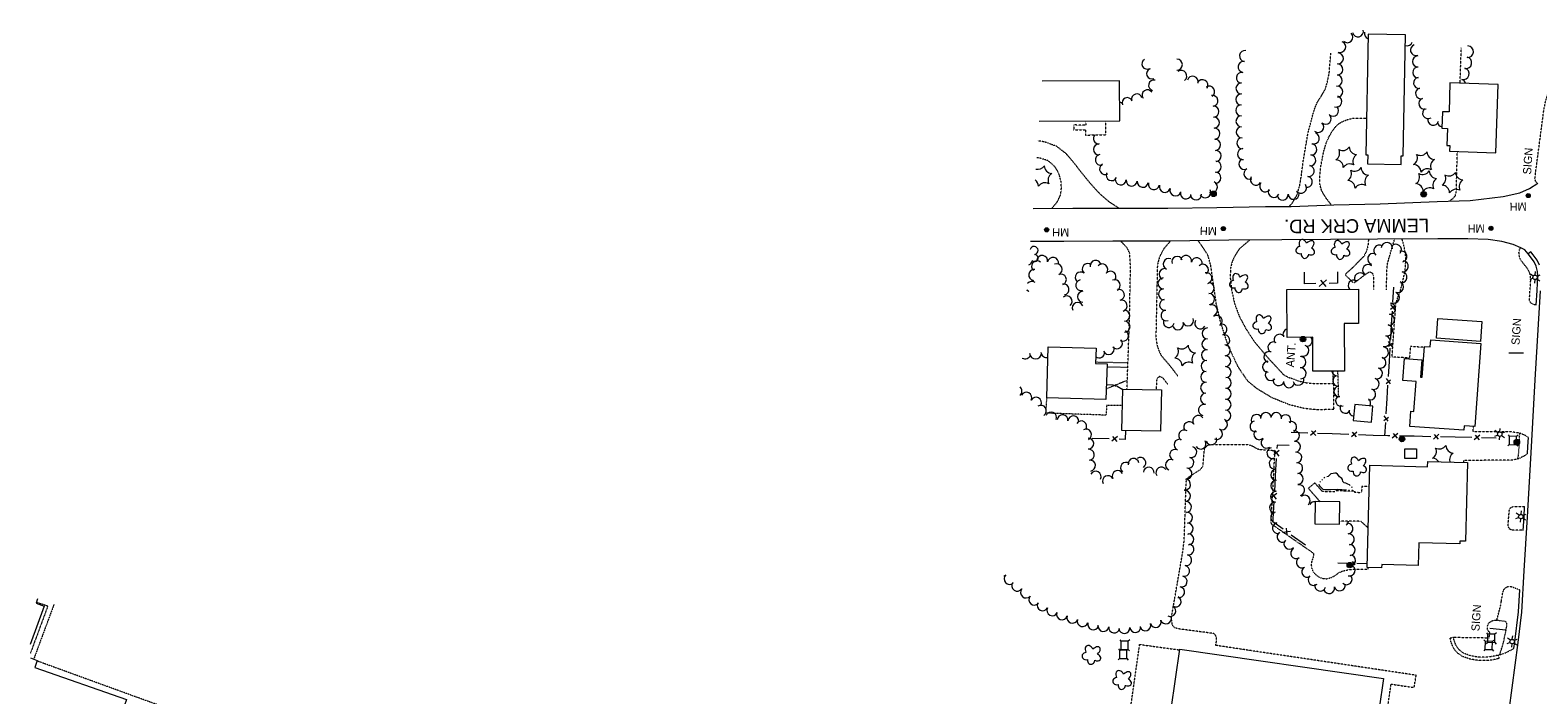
# Model space of a CAD drawing. Extents: x 386733 to 390135, y 98190 to 100008.
# Tile 4 of 12: x 386733 to 387838, y 99506 to 99993. Entities that reach past the tile are written whole.
import ezdxf
from ezdxf.enums import TextEntityAlignment as Align

# ---------------------------------------------------------------- set-up
doc = ezdxf.new("R2010")
doc.units = 0
doc.header["$LTSCALE"] = 0.005
doc.header["$MEASUREMENT"] = 0
for name, pattern in [('DGN Style 3', [37.5, 25, -12.5]), ('DGN Style 4', [56.5, 25, -12.5, 6.5, -12.5]), ('DGN Style 5', [20, 10, -10]), ('DGN Style 6', [74.75, 25, -12.5, 6.25, -12.5, 6, -12.5])]:
    doc.linetypes.add(name, pattern=pattern)
for name, color, linetype, lineweight in [('E_DRN_Grate', 5, 'Continuous', 15), ('E_DWY', 2, 'DGN Style 3', 15), ('E_LAND_Vegetation', 3, 'Continuous', 15), ('E_MISCPROP', 30, 'Continuous', 15), ('E_MISCPROP_HvyDash', 241, 'DGN Style 3', 25), ('E_MISCPROP_HvyLine', 241, 'Continuous', 25), ('E_MISCPROP_Railing', 30, 'Continuous', 15), ('E_PATH_Sidewalk', 2, 'DGN Style 5', 15), ('E_RDWY', 21, 'Continuous', 25), ('E_RDWY_Name', 21, 'Continuous', 15), ('E_UTL_AboveGroundPipe', 30, 'DGN Style 4', 15), ('E_WTR', 4, 'DGN Style 6', 15)]:
    doc.layers.add(name, color=color, linetype=linetype, lineweight=lineweight)
doc.styles.add('Style-IGR_FONT_0', font='IGR_FONT_0.shx')

# ---------------------------------------------------------------- blocks, each defined once
blk = doc.blocks.new('MHO_4')
at = {"layer": 'E_DRN_Grate', "color": 20, "linetype": 'Continuous', "lineweight": 0}
for radius in [1.5, 1.22, 0.968, 0.605]:
    blk.add_circle((0, -0.1), radius, dxfattribs=at)
blk = doc.blocks.new('MHT_2')
at = {"layer": 'E_DRN_Grate', "color": 20, "linetype": 'Continuous', "lineweight": 0, "style": 'Style-IGR_FONT_0'}
blk.add_text('MH', height=6, rotation=0.0001, dxfattribs=at).set_placement((-0.3, -3.1), align=Align.CENTER)
blk = doc.blocks.new('MHO_5')
at = {"layer": 'E_DRN_Grate', "color": 20, "linetype": 'Continuous', "lineweight": 0}
for radius in [1.5, 1.22, 0.968, 0.605]:
    blk.add_circle((0, -0.1), radius, dxfattribs=at)
blk = doc.blocks.new('MHT_3')
at = {"layer": 'E_DRN_Grate', "color": 20, "linetype": 'Continuous', "lineweight": 0, "style": 'Style-IGR_FONT_0'}
blk.add_text('MH', height=6, rotation=359.9999, dxfattribs=at).set_placement((-0.3, -3.1), align=Align.CENTER)
blk = doc.blocks.new('MHO_6')
at = {"layer": 'E_DRN_Grate', "color": 20, "linetype": 'Continuous', "lineweight": 0}
for radius in [1.5, 1.22, 0.968, 0.605]:
    blk.add_circle((0, -0.1), radius, dxfattribs=at)
blk = doc.blocks.new('MHT_4')
at = {"layer": 'E_DRN_Grate', "color": 20, "linetype": 'Continuous', "lineweight": 0, "style": 'Style-IGR_FONT_0'}
blk.add_text('MH', height=6, rotation=0, dxfattribs=at).set_placement((-0.3, -3.1), align=Align.CENTER)
blk = doc.blocks.new('MHO_7')
at = {"layer": 'E_DRN_Grate', "color": 20, "linetype": 'Continuous', "lineweight": 0}
for radius in [1.5, 1.22, 0.968, 0.605]:
    blk.add_circle((0, -0.1), radius, dxfattribs=at)
blk = doc.blocks.new('MHT_5')
at = {"layer": 'E_DRN_Grate', "color": 20, "linetype": 'Continuous', "lineweight": 0, "style": 'Style-IGR_FONT_0'}
blk.add_text('MH', height=6, rotation=0.0001, dxfattribs=at).set_placement((-0.3, -3.1), align=Align.CENTER)
blk = doc.blocks.new('PED')
at = {"layer": 'E_UTL_AboveGroundPipe', "color": 101, "linetype": 'Continuous', "lineweight": 13}
for p, q in [((-2.3, 2.7), (-3.3, 3.8)), ((3.1, 2.7), (4, 3.8)), ((-3.3, -4.3), (-2.3, -3.3)), ((4, -4.3), (3.1, -3.3))]:
    blk.add_line(p, q, dxfattribs=at)
at = {"layer": 'E_UTL_AboveGroundPipe', "color": 101, "linetype": 'Continuous', "lineweight": 13, "flags": 128}
blk.add_lwpolyline([(-2.3, -3.3), (3.1, -3.3), (3.1, 2.7), (-2.3, 2.7)], close=True, dxfattribs=at)
blk = doc.blocks.new('POLE_1')
at = {"layer": 'E_MISCPROP', "color": 20, "linetype": 'Continuous', "lineweight": 0}
for radius in [2.02, 1.51, 1.01, 0.504]:
    blk.add_circle((0, -0.1), radius, dxfattribs=at)
blk = doc.blocks.new('LTP_1')
at = {"layer": 'E_MISCPROP', "color": 20, "linetype": 'Continuous', "lineweight": 0}
for p, q in [((-1.6, 0.1), (-4.2, 0.2)), ((-0.8, 1.5), (-2, 3.8)), ((0.9, 1.4), (2.2, 3.6)), ((1.7, 0), (4.2, -0.1)), ((-0.9, -1.4), (-2.2, -3.6)), ((0.8, -1.4), (2, -3.6))]:
    blk.add_line(p, q, dxfattribs=at)
blk.add_arc((0, 0), 1.64, 0, 360, dxfattribs=at)
blk = doc.blocks.new('POLE_3')
at = {"layer": 'E_MISCPROP', "color": 20, "linetype": 'Continuous', "lineweight": 0}
for radius in [2.02, 1.52, 1.01, 0.502]:
    blk.add_circle((0, 0), radius, dxfattribs=at)
blk = doc.blocks.new('ANT_2')
at = {"layer": 'E_MISCPROP', "color": 20, "linetype": 'Continuous', "lineweight": 0, "style": 'Style-IGR_FONT_0'}
blk.add_text('ANT.', height=6, rotation=360, dxfattribs=at).set_placement((0.6, 2.6), align=Align.MIDDLE_LEFT)
blk = doc.blocks.new('TREE')
at = {"layer": 'E_LAND_Vegetation', "color": 93, "linetype": 'Continuous', "lineweight": 0}
for centre, major_axis, ratio in [((-3.7, -0.1), (3.29, -0.08), 0.832022), ((-1.1, 3.4), (0.91, -3.32), 0.782863), ((2.9, 1.7), (-3.52, -1.95), 0.691916), ((-1.5, -3.7), (1.2, 3.24), 0.716896), ((2.5, -2.6), (-3.34, 3.06), 0.560249)]:
    blk.add_ellipse(centre, major_axis=major_axis, ratio=ratio, start_param=1.570796, end_param=4.712389, dxfattribs=at)
blk = doc.blocks.new('PINEL')
at = {"layer": 'E_LAND_Vegetation', "color": 93, "linetype": 'Continuous', "lineweight": 0}
for centre, start, end in [((-8.2, 7.3), 275.2112, 0.9761), ((-10.5, -3.4), 335.2112, 60.9761), ((2.2, 10.7), 215.2112, 300.9761), ((10.3, 3.3), 155.2112, 240.9761), ((-2.3, -10.8), 35.2112, 120.9761), ((8.1, -7.4), 95.2112, 180.9761)]:
    blk.add_arc(centre, 5.72, start, end, dxfattribs=at)
blk = doc.blocks.new('SIGN_4')
at = {"layer": 'E_MISCPROP', "color": 20, "linetype": 'Continuous', "lineweight": 0, "style": 'Style-IGR_FONT_0'}
blk.add_text('SIGN', height=6, rotation=0, dxfattribs=at).set_placement((-9.6, 0), align=Align.MIDDLE_LEFT)
blk = doc.blocks.new('LTP_3')
at = {"layer": 'E_MISCPROP', "color": 20, "linetype": 'Continuous', "lineweight": 0}
for p, q in [((-1.6, 0.1), (-4.2, 0.1)), ((-0.8, 1.4), (-2, 3.7)), ((0.9, 1.4), (2.3, 3.7)), ((-0.9, -1.4), (-2.2, -3.6)), ((0.8, -1.5), (2, -3.6)), ((1.6, 0), (4.2, -0.1))]:
    blk.add_line(p, q, dxfattribs=at)
blk.add_circle((0, 0), 1.64, dxfattribs=at)

msp = doc.modelspace()

# ---------------------------------------------------------------- linework, layer by layer
at = {"layer": 'E_DWY', "color": 51, "linetype": 'DGN Style 3', "lineweight": 0, "flags": 128}
for points in [[(387655.8, 99864), (387658.4, 99866.8), (387661.7, 99872.6), (387663.7, 99879.4), (387664.9, 99886.8), (387666.2, 99897), (387669.8, 99918.2), (387671.2, 99923.4), (387673.1, 99930.6), (387674.8, 99936.3), (387676.7, 99940.8), (387679.1, 99944.4), (387680.6, 99947), (387682.5, 99950.3), (387684.1, 99955.8), (387685.4, 99962.6), (387685.8, 99967.9), (387686.5, 99976.5)], [(387781.3, 99954.5), (387782.2, 99980.4)], [(387838, 99881), (387836.8, 99882.4), (387836.2, 99884.4), (387836.4, 99886.7), (387842.7, 99934.6), (387843.9, 99940.8), (387845.5, 99946.1), (387846.9, 99948.5), (387849.1, 99949.9)], [(387687, 99865.2), (387682.8, 99870.5), (387679.7, 99875.8), (387678.4, 99880.9), (387678.5, 99887.1), (387679, 99892.7), (387681.2, 99904.1), (387683.4, 99911.5), (387685.4, 99915.6), (387687.6, 99919.4), (387690.3, 99923), (387692.5, 99925), (387695.9, 99926.8), (387699.4, 99928.1), (387703.2, 99928.9), (387712.7, 99929)], [(387530.9, 99862.9), (387523.9, 99867.5), (387517.5, 99873), (387510.3, 99880.8), (387503.9, 99888.7), (387497.9, 99896.4), (387492.2, 99903), (387485.4, 99908.2), (387476.8, 99911.4), (387471.7, 99912.3)], [(387773.5, 99868.1), (387776.3, 99870.2), (387777.8, 99872), (387778.4, 99874.3), (387778.6, 99877.2), (387779.3, 99904.4)], [(387481.9, 99862.7), (387485.7, 99867.2), (387488.4, 99872.8), (387488.9, 99877.4), (387488.7, 99882.3), (387487.4, 99887.1), (387486.1, 99890.2), (387484.2, 99893.1), (387481.8, 99895.5), (387479, 99897.7), (387475.7, 99898.8), (387472.8, 99899.7), (387470.8, 99899.8)], [(387537, 99730.1), (387538.8, 99778.8), (387539.6, 99819.7), (387539, 99829.8), (387537.1, 99833.8), (387532.4, 99838.7)], [(387568.8, 99838.6), (387564.1, 99833.2), (387561, 99827.5), (387559.3, 99821.3), (387558.2, 99768.2), (387559, 99762.5), (387560.3, 99758.6), (387562.1, 99754.7), (387566.6, 99749.5), (387570.4, 99744.8), (387574.2, 99739.9)], [(387627, 99839.4), (387619.5, 99833.1), (387616.2, 99828), (387614.1, 99823.6), (387612.9, 99818.5), (387612.7, 99812.1), (387613.6, 99803.4), (387615.9, 99792.9), (387619.3, 99783.6), (387624.4, 99774.1), (387630, 99765.4), (387637.1, 99757), (387642, 99751.3), (387649, 99743.8), (387651.7, 99740.8), (387655.3, 99738.8), (387658.5, 99737.8), (387663.2, 99736), (387668.5, 99734.8), (387675.3, 99734.2), (387688.4, 99734.2), (387688.6, 99715.2), (387676.5, 99714.9), (387666.6, 99716), (387656.2, 99718.6), (387643.5, 99723.7), (387632.8, 99730.1), (387625.7, 99735.9), (387618.7, 99746.1), (387611.2, 99762), (387605.7, 99779.2), (387602.5, 99792.8), (387600.2, 99808.8), (387598.4, 99821.2), (387596.2, 99828.8), (387589.4, 99838.9)], [(387714.1, 99840), (387713.7, 99835.1), (387712.4, 99830.8), (387710.7, 99827.5), (387702.5, 99819.2), (387697.6, 99814.9), (387697.2, 99813.8), (387702.5, 99808.6), (387704, 99808.4), (387712.5, 99814.7), (387713.9, 99815.7), (387715.4, 99816.1), (387717, 99815.1), (387717.8, 99813.3), (387717.8, 99803.1)], [(387727.3, 99803), (387727.6, 99816.6), (387727.9, 99821.3), (387729.1, 99825.9), (387733.3, 99840.2)], [(387755, 99760.7), (387744.9, 99761.4), (387744.2, 99752.9), (387731.4, 99753.7), (387734.2, 99792.8), (387735.5, 99796.9), (387737.5, 99802.2), (387739, 99807.9), (387740.2, 99813.3), (387741, 99817.8), (387741.4, 99822.7), (387741.5, 99827), (387740.6, 99833.3), (387738.8, 99840.2)], [(387837.2, 99791.8), (387835.4, 99792.1), (387833.5, 99793), (387832.4, 99794.5), (387832.2, 99796.1), (387833.1, 99809.8), (387833, 99813.3), (387832.1, 99816.1), (387831.2, 99817.8), (387830, 99819.5), (387828.2, 99821.7), (387826.6, 99823.8), (387825.4, 99825.6), (387824.6, 99828.3), (387824.5, 99830.6), (387824.7, 99831.7), (387825.6, 99833.9)], [(387566.9, 99733.7), (387563.5, 99738.2), (387562.1, 99739), (387560.7, 99739.3), (387559.2, 99738.1), (387558.6, 99736.1), (387558.5, 99729.6)], [(387831.5, 99694.5), (387829.1, 99696.1), (387825.2, 99697.8), (387819.1, 99698.7), (387790.9, 99698.8), (387791.1, 99702.8)], [(387602.1, 99542.1), (387602.7, 99545.6), (387602.7, 99547.6), (387602.1, 99549.4), (387600.7, 99550.8), (387574.2, 99554.3), (387572, 99555.1), (387570.3, 99556.9), (387569.5, 99562.5), (387570.1, 99565.4), (387578, 99611.1), (387579, 99619.3), (387580.4, 99662), (387581.1, 99664.6), (387582.8, 99666), (387591.3, 99671.5), (387592.7, 99673.7), (387593.1, 99677.1), (387593.6, 99684.2), (387593.9, 99686.5), (387595.3, 99688.2), (387596.6, 99689.2), (387598.9, 99689.6), (387624.7, 99689.5), (387627.4, 99689), (387629.6, 99688.1), (387631.9, 99686.6), (387634.6, 99685.8), (387643.6, 99685.2), (387644.4, 99685.2), (387645, 99684.5), (387645.2, 99682.9), (387642.5, 99632.5), (387642.8, 99631.3), (387673.7, 99609.8), (387673.9, 99608), (387673.3, 99606.1), (387672.5, 99603.7), (387672.1, 99601.5), (387672.4, 99598.9), (387673.4, 99596.3), (387675, 99594.4), (387677.5, 99592.4), (387679.9, 99591.4), (387683.1, 99590.9), (387687, 99591.9), (387690, 99593.6), (387692.2, 99595.3), (387694.6, 99596.4), (387697.3, 99597.2), (387699.5, 99597.6), (387704.1, 99598), (387713.8, 99598.1), (387713.8, 99599.3)], [(387830.8, 99682.6), (387828, 99680.9), (387824.7, 99679.2), (387821.6, 99678.4), (387819.9, 99678.1), (387783.7, 99677.7), (387783.7, 99676.3)], [(387827.6, 99626.5), (387819.2, 99626.7), (387817.7, 99627.4), (387816.8, 99629.1), (387816.5, 99630.7), (387817.4, 99641.1), (387817.8, 99642.4), (387818.8, 99643.4), (387820, 99643.9), (387828.6, 99644)], [(387811.5, 99574.2), (387812.7, 99581.2), (387813.4, 99583), (387814.4, 99584.1), (387815.4, 99584.9), (387816.5, 99585.3), (387818, 99585.4), (387819.4, 99585.1), (387825.1, 99582.9)], [(386750, 99572), (386735.2, 99532)], [(387776.4, 99548.1), (387802.6, 99547.7), (387803.2, 99551.6), (387802.1, 99552.5), (387801.6, 99553.5), (387801.3, 99554.8), (387801.4, 99556.2), (387801.9, 99557.5), (387802.6, 99558.7), (387803.6, 99559.5), (387805, 99560.2), (387806.3, 99560.5), (387808.2, 99560.5), (387811.1, 99571.5), (387811.5, 99574.2)], [(387524.4, 99437.1), (387531.1, 99436.1), (387546.3, 99542.8), (387575.6, 99538.8)], [(387600.3, 99468.4), (387596.7, 99446.7), (387605.1, 99445.5), (387607.8, 99462.9), (387721, 99447.2), (387730.7, 99513.7), (387747.6, 99511.2), (387749.1, 99520.2), (387602.1, 99542.1)], [(387809.3, 99534.9), (387809.8, 99532.5), (387805.1, 99531.4), (387800.1, 99530.9), (387793.6, 99531.2), (387788.4, 99532.1), (387783, 99534), (387779.8, 99536.2), (387777.3, 99538.8), (387775.9, 99541.6), (387774.6, 99544.7), (387774, 99547.5), (387776.4, 99548.1)], [(387809.3, 99534.9), (387804.7, 99533.9), (387800.1, 99533.4), (387793.8, 99533.6), (387789, 99534.5), (387784.2, 99536.2), (387781.4, 99538.2), (387779.4, 99540.3), (387778.1, 99542.7), (387777, 99545.4), (387776.4, 99548.1)], [(387809.3, 99534.9), (387814.5, 99536.6), (387820.7, 99539.8)], [(386903.3, 99470.7), (386811.8, 99503.7), (386737.6, 99530.7)]]:
    msp.add_lwpolyline(points, dxfattribs=at)
at = {"layer": 'E_LAND_Vegetation', "color": 93, "linetype": 'Continuous', "lineweight": 0}
for centre, radius, start, end in [((387706.4, 99992.6), 4.04, 193.1181, 13.1028), ((387715.2, 99991), 4.04, 165.5068, 249.7761), ((387693.4, 99981.2), 4.04, 249.518, 69.5027), ((387698.6, 99988.3), 4.04, 226.1405, 46.1252), ((387742.5, 99986), 4.02, 249.3584, 338.8018), ((387748.9, 99978.9), 4.02, 107.0594, 287.0441), ((387786.8, 99977.6), 4.26, 267.5162, 87.5009), ((387551.8, 99968.7), 3.86, 119.6962, 299.6809), ((387573.6, 99968.2), 4.06, 269.5061, 89.4908), ((387622.5, 99966.5), 4.04, 81.8241, 261.8087), ((387623.6, 99974.5), 4.04, 81.8241, 261.8087), ((387691.7, 99972.7), 4.04, 267.2552, 87.2399), ((387750.4, 99970.5), 4.02, 91.9305, 271.9152), ((387785.6, 99969.5), 4.26, 259.3995, 79.3842), ((387555.3, 99961.5), 3.86, 110.614, 290.5987), ((387576.8, 99959.8), 4.06, 306.4839, 126.4685), ((387585.2, 99955.6), 4.06, 344.1017, 164.0864), ((387621.3, 99958.5), 4.04, 81.8241, 261.8087), ((387690.9, 99956.5), 4.04, 267.5687, 87.5533), ((387691.3, 99964.6), 4.04, 267.5687, 87.5533), ((387750.6, 99962.4), 4.02, 90.4801, 270.4647), ((387751.2, 99954.7), 4.02, 98.2092, 278.1939), ((387783.7, 99961.4), 4.26, 254.9611, 74.9458), ((387552, 99945.8), 3.86, 34.5328, 214.5174), ((387556.7, 99953), 3.86, 76.3565, 256.3412), ((387592.3, 99953), 4.06, 329.8925, 149.8772), ((387597.3, 99948.3), 4.06, 302.3015, 122.2862), ((387621, 99950.7), 4.04, 88.6474, 268.6321), ((387691.2, 99948.3), 4.04, 272.795, 92.7797), ((387752.7, 99947.1), 4.02, 106.5921, 286.5768), ((387781.4, 99953.2), 4.26, 15.461, 74.9458), ((387530.9, 99936.9), 3.86, 37.3654, 78.0448), ((387537.3, 99940.1), 3.86, 23.2312, 203.2159), ((387544.2, 99942.8), 3.86, 15.4093, 195.394), ((387599.6, 99941.6), 4.06, 278.3703, 98.355), ((387600.4, 99933.7), 4.06, 272.622, 92.6067), ((387620.8, 99942.6), 4.04, 88.6474, 268.6321), ((387620.8, 99934.6), 4.04, 91.1144, 271.099), ((387688.1, 99934.4), 4.04, 227.4572, 47.4419), ((387690.5, 99941.1), 4.04, 252.5736, 72.5582), ((387755, 99939.6), 4.02, 109.9645, 289.9491), ((387600.7, 99925.6), 4.06, 272.622, 92.6067), ((387621, 99926.6), 4.04, 91.1144, 271.099), ((387677.3, 99922.4), 4.04, 228.5968, 48.5815), ((387682.7, 99928.5), 4.04, 227.4572, 47.4419), ((387757.8, 99932.6), 4.02, 122.8038, 302.7885), ((387761.7, 99927.7), 4.02, 164.115, 344.0997), ((387768.6, 99926.5), 4.02, 188.6036, 259.887), ((387516.5, 99914), 4.06, 139.6998, 269.6564), ((387601.1, 99917.5), 4.06, 273.3155, 93.3002), ((387621.2, 99918.6), 4.04, 93.0551, 273.0398), ((387621.6, 99910.5), 4.04, 93.0551, 273.0398), ((387674, 99914.2), 4.04, 253.366, 73.3507), ((387516.5, 99905.9), 4.06, 89.6717, 269.6564), ((387601.6, 99909.3), 4.06, 273.3155, 93.3002), ((387602.1, 99901.2), 4.06, 273.3155, 93.3002), ((387622.2, 99902.5), 4.04, 94.7934, 274.7781), ((387672.2, 99905.9), 4.04, 265.2383, 85.2229), ((387471.6, 99897.1), 5.72, 255.5986, 326.9685), ((387482.1, 99894.1), 5.72, 181.2036, 266.9685), ((387517.9, 99898.3), 4.06, 102.0171, 282.0018), ((387521, 99891.6), 4.06, 119.9547, 299.9394), ((387602.1, 99893.3), 4.06, 268.4517, 88.4364), ((387623.1, 99895.3), 4.04, 116.3492, 296.3339), ((387670.3, 99890.1), 4.04, 259.4055, 79.3902), ((387671.5, 99897.9), 4.04, 265.2383, 85.2229), ((387466.4, 99878.8), 5.72, 1.2036, 56.0383), ((387476.9, 99875.8), 5.72, 61.2036, 146.9685), ((387484.8, 99883.4), 5.72, 121.2036, 206.9685), ((387525.7, 99887.1), 4.06, 154.4323, 334.417), ((387532.4, 99884), 4.06, 173.3981, 353.3828), ((387540.5, 99883.1), 4.06, 173.3981, 353.3828), ((387548.6, 99882.2), 4.06, 173.3981, 353.3828), ((387556.7, 99880.5), 4.06, 168.0933, 348.078), ((387599.3, 99878.4), 4.06, 245.9769, 65.9616), ((387601.9, 99885.2), 4.06, 268.4517, 88.4364), ((387626.7, 99888.1), 4.04, 116.3492, 296.3339), ((387631.6, 99883.7), 4.04, 148.4845, 328.4691), ((387638.4, 99878.8), 4.04, 140.965, 320.9497), ((387668.9, 99882.2), 4.04, 259.4055, 79.3902), ((387564.8, 99878.5), 4.06, 161.043, 341.0277), ((387572.5, 99875.9), 4.06, 161.043, 341.0277), ((387580.2, 99873.7), 4.06, 164.5654, 344.5501), ((387587.6, 99873), 4.06, 182.1932, 2.1779), ((387594.4, 99874.5), 4.06, 206.5959, 26.5806), ((387644.7, 99874.8), 4.04, 155.2529, 335.2375), ((387651.1, 99872.7), 4.04, 184.7923, 4.777), ((387659.2, 99873.4), 4.04, 184.7923, 4.777), ((387664.6, 99877.8), 4.04, 216.4376, 36.4223), ((387727.6, 99833.5), 4.08, 355.0097, 174.9944), ((387468.8, 99831.8), 2.97, 282.0667, 165.04), ((387463, 99832.3), 2.97, 4.4159, 6.9484), ((387469.2, 99826.3), 2.61, 226.772, 84.7046), ((387474.8, 99824.1), 4.03, 349.7756, 169.7602), ((387482.8, 99822.7), 4.03, 349.7756, 169.7602), ((387573.8, 99823.5), 4, 19.4683, 199.453), ((387580.3, 99824.1), 4, 348.6776, 168.6623), ((387588.2, 99822.5), 4, 348.6776, 168.6623), ((387717.6, 99825.6), 4.08, 70.8254, 250.8101), ((387722, 99831.7), 4.08, 54.5011, 234.4858), ((387734.2, 99832.3), 4.08, 322.1438, 142.1285), ((387738.3, 99827.3), 4.08, 285.7483, 105.733), ((387468.9, 99813.9), 4.03, 82.264, 262.2486), ((387464.6, 99824.1), 2.78, 279.9887, 5.0749), ((387471.1, 99820.1), 4.03, 49.7922, 229.7768), ((387485.5, 99818), 4.03, 292.3616, 112.3463), ((387503, 99812), 4.03, 49.7905, 229.7752), ((387508.2, 99818.2), 4.03, 49.7905, 229.7752), ((387514, 99820.6), 4.03, 10.914, 190.8986), ((387518.9, 99817.9), 4.03, 319.0484, 139.033), ((387524.9, 99812.6), 4.03, 319.0484, 139.033), ((387564.5, 99814.5), 4, 66.9663, 246.951), ((387567.6, 99821.9), 4, 66.9663, 246.951), ((387592.7, 99817.7), 4, 311.9782, 131.9629), ((387595.4, 99811.5), 4, 284.2572, 104.2419), ((387707.9, 99811.3), 4.08, 36.9188, 216.9034), ((387713.9, 99817.5), 4.08, 50.5168, 230.5015), ((387738.3, 99812.1), 4.08, 262.6944, 82.6791), ((387739.3, 99820.2), 4.08, 262.6944, 82.6791), ((387467.3, 99805.1), 4.03, 55.1442, 141.5159), ((387488.5, 99810.5), 4.03, 292.3616, 112.3463), ((387490.5, 99803.2), 4.03, 279.9893, 99.974), ((387503.5, 99806.3), 4.03, 101.2777, 281.2624), ((387528.1, 99806.3), 4.03, 293.5699, 113.5546), ((387563.7, 99807.7), 4, 92.8171, 272.8018), ((387597, 99804.2), 4, 272.0632, 92.0479), ((387703.2, 99806), 4.08, 59.5756, 220.1899), ((387735.8, 99805), 4.08, 247.7225, 67.7072), ((387462.6, 99798.5), 4.03, 55.1442, 74.5676), ((387467.3, 99805.1), 4.03, 210.1882, 235.1289), ((387492.8, 99794.5), 4.03, 310.8108, 130.7955), ((387500.9, 99789.6), 4.03, 23.234, 203.2187), ((387504.7, 99797.9), 4.03, 90.5564, 270.5411), ((387531.1, 99799.2), 4.03, 284.5759, 104.5606), ((387533.1, 99791.3), 4.03, 284.5759, 104.5606), ((387564.1, 99799.7), 4, 92.8171, 272.8018), ((387564.9, 99791.9), 4, 97.2843, 277.269), ((387597.3, 99796.2), 4, 272.0632, 92.0479), ((387729.9, 99789.1), 4.08, 264.6671, 84.6518), ((387732.7, 99797.3), 4.08, 249.4024, 69.3871), ((387535, 99784), 4.03, 271.2863, 91.271), ((387566, 99784.3), 4, 106.0985, 286.0832), ((387581.8, 99780.5), 4, 201.3491, 21.3338), ((387599.4, 99787.9), 4, 288.5006, 108.4853), ((387602.8, 99780.1), 4, 304.7747, 124.7594), ((387729.1, 99781), 4.08, 264.6671, 84.6518), ((387534, 99769.3), 4.03, 241.1031, 61.0878), ((387535.2, 99775.9), 4.03, 271.2863, 91.271), ((387567.7, 99779.3), 4, 167.9349, 347.9196), ((387574.4, 99777.6), 4, 201.3491, 21.3338), ((387590.7, 99778.3), 4, 149.084, 329.0686), ((387596.1, 99771), 4, 89.4348, 269.4195), ((387606.4, 99773.9), 4, 284.7187, 104.7034), ((387655.5, 99770.2), 4.07, 106.2023, 203.8699), ((387727.7, 99773.2), 4.08, 257.3749, 77.3596), ((387523.6, 99759.5), 4.03, 202.6149, 22.5996), ((387529.7, 99763.7), 4.03, 218.9495, 38.9341), ((387596, 99763), 4, 87.4661, 267.4508), ((387608.4, 99766.1), 4, 284.7187, 104.7034), ((387608.8, 99758.6), 4, 271.9571, 91.9417), ((387644.4, 99760.7), 4.07, 58.4903, 238.475), ((387648.9, 99766.3), 4.07, 35.2015, 215.1862), ((387666.4, 99758.4), 4.07, 250.5153, 70.5), ((387668.8, 99765.6), 4.07, 265.7066, 40.362), ((387724.7, 99757), 4.08, 262.0465, 82.0312), ((387725.9, 99765.3), 4.08, 257.3749, 77.3596), ((387462.3, 99756.7), 4.35, 240.8296, 338.2141), ((387469.9, 99756.6), 4.35, 181.7785, 1.7632), ((387478.1, 99757.7), 4.35, 191.1329, 282.7906), ((387516.6, 99757.1), 4.03, 233.4159, 5.8763), ((387595.3, 99747), 4, 87.4661, 267.4508), ((387595.6, 99755), 4, 87.4661, 267.4508), ((387609.1, 99750.6), 4, 271.9571, 91.9417), ((387640.5, 99746.5), 4.07, 92.247, 272.2317), ((387641.5, 99753.7), 4.07, 71.9194, 251.9041), ((387664.2, 99750), 4.07, 267.5166, 87.5013), ((387722.9, 99749.5), 4.08, 251.9922, 71.9768), ((387595.1, 99739.1), 4, 89.2875, 269.2722), ((387609.4, 99742.6), 4, 271.9571, 91.9417), ((387609.5, 99734.7), 4, 269.4044, 89.389), ((387642.5, 99740.5), 4.07, 136.9746, 316.9592), ((387648.2, 99736.7), 4.07, 166.6549, 346.6395), ((387662.7, 99737), 4.07, 199.0722, 19.0569), ((387664.3, 99741.7), 4.07, 273.4638, 93.4485), ((387691.1, 99743.8), 3.87, 187.4785, 275.2555), ((387691.8, 99736.1), 3.87, 95.2708, 275.2555), ((387717.8, 99734), 4.08, 251.9922, 71.9768), ((387720.3, 99741.7), 4.08, 251.9922, 71.9768), ((387456, 99728.7), 4, 308.4756, 48.683), ((387463.2, 99723.8), 4, 332.5979, 152.5826), ((387594.9, 99723.1), 4, 89.2875, 269.2722), ((387595, 99731.1), 4, 89.2875, 269.2722), ((387609.4, 99726.7), 4, 269.4044, 89.389), ((387655.9, 99735.2), 4.07, 173.4832, 353.4679), ((387692.6, 99728.5), 3.87, 96.4262, 276.4109), ((387715.3, 99726.2), 4.08, 251.9922, 71.9768), ((387470.3, 99720.1), 4, 332.5979, 152.5826), ((387473.9, 99714.2), 4, 302.772, 122.7567), ((387593.4, 99714.8), 4, 79.011, 258.9957), ((387609.3, 99718.7), 4, 269.4044, 89.389), ((387693.9, 99721.5), 3.87, 113.8515, 293.8362), ((387697.2, 99716.3), 3.87, 149.0856, 329.0703), ((387711.6, 99719.8), 4.08, 328.745, 53.2135), ((387481.4, 99709.3), 4, 337.5343, 157.519), ((387489.7, 99707.2), 4, 354.7129, 174.6976), ((387497.7, 99706.5), 4, 354.7129, 174.6976), ((387503.5, 99702.8), 4, 326.4219, 146.4065), ((387582.7, 99702.2), 4, 35.2543, 215.239), ((387589.3, 99706.8), 4, 35.2543, 215.239), ((387606.7, 99704.3), 4, 242.9656, 62.9503), ((387609.2, 99710.7), 4, 269.4044, 89.389), ((387631.2, 99702.8), 3.97, 101.9174, 281.9021), ((387632, 99707.5), 3.97, 25.1169, 205.1016), ((387638.9, 99709), 3.97, 4.7862, 184.7708), ((387646.4, 99708.9), 3.97, 353.2545, 173.2392), ((387653.2, 99707.3), 3.97, 330.7435, 150.7282), ((387657.5, 99702.4), 3.97, 298.2244, 118.2091), ((387703.8, 99714.1), 3.87, 170.0511, 262.5242), ((387506.9, 99696.8), 4, 297.4149, 117.3996), ((387508.6, 99690.2), 4, 272.1885, 92.1732), ((387575.5, 99689.3), 4, 67.1475, 247.1321), ((387578.9, 99696.1), 4, 56.7963, 236.781), ((387598.9, 99693.2), 4, 196.7675, 16.7522), ((387603, 99697.2), 4, 242.9656, 62.9503), ((387634, 99697), 3.97, 134.2194, 314.204), ((387639.3, 99690.8), 3.97, 127.1403, 307.1249), ((387659.5, 99695.8), 3.97, 275.5448, 95.5295), ((387509, 99682), 4, 277.1295, 97.1142), ((387572.3, 99681.9), 4, 67.1475, 247.1321), ((387584.2, 99683.9), 4, 253.8672, 73.8519), ((387591, 99690.1), 4, 212.9724, 32.9571), ((387643.6, 99683.2), 3.97, 102.3548, 282.3395), ((387660.3, 99687.8), 3.97, 276.1728, 96.1574), ((387661.2, 99679.9), 3.97, 276.1728, 96.1574), ((387758.2, 99684.3), 5.72, 301.2036, 26.9685), ((387766.1, 99691.9), 5.72, 241.2036, 326.9685), ((387776.6, 99688.9), 5.72, 181.2036, 266.9685), ((387779.3, 99678.3), 5.72, 121.2036, 197.3869), ((387509.9, 99674), 4, 277.1295, 97.1142), ((387536.3, 99672.4), 4, 49.7934, 229.778), ((387541.8, 99675.3), 4, 10.6457, 190.6304), ((387546.8, 99676), 4, 303.6767, 123.6614), ((387553, 99668.8), 4, 354.6674, 174.6521), ((387562.2, 99668.9), 4, 32.2704, 212.2551), ((387569.3, 99674.5), 4, 67.441, 247.4257), ((387580.7, 99668.1), 4, 261.7968, 81.7815), ((387582, 99676.2), 4, 253.8672, 73.8519), ((387645.3, 99675.5), 3.97, 102.3548, 282.3395), ((387646.4, 99667.2), 3.97, 90.6321, 270.6168), ((387661.9, 99672.1), 3.97, 275.5546, 95.5393), ((387760.9, 99673.7), 5.72, 32.8452, 86.9685), ((387514, 99665.9), 4, 331.9689, 151.9535), ((387523, 99662.6), 4, 27.1733, 207.158), ((387530.2, 99666.3), 4, 27.1733, 207.158), ((387579.6, 99660.1), 4, 261.7968, 81.7815), ((387646.5, 99659.3), 3.97, 90.6321, 270.6168), ((387662.3, 99664.3), 3.97, 270.5267, 90.5114), ((387579.6, 99651.7), 4, 274.7925, 94.7772), ((387646.2, 99651.1), 3.97, 85.6614, 265.6461), ((387663.3, 99656), 3.97, 284.1038, 104.0884), ((387667.4, 99648.3), 3.97, 311.6565, 131.6412), ((387580.3, 99643.7), 4, 274.7925, 94.7772), ((387581, 99635.8), 4, 274.7925, 94.7772), ((387645.6, 99643.2), 3.97, 85.6614, 265.6461), ((387646.3, 99635.9), 3.97, 99.8503, 279.8349), ((387674.6, 99643.6), 3.97, 83.3706, 152.7764), ((387581.5, 99627.8), 4, 273.0301, 93.0148), ((387647.7, 99628.1), 3.97, 99.8503, 279.8349), ((387695.6, 99633.9), 3.97, 302.2688, 350.2173), ((387698.7, 99627.8), 3.97, 277.5191, 97.5038), ((387582.1, 99612.4), 4, 258.499, 78.4837), ((387582, 99619.9), 4, 273.0301, 93.0148), ((387651, 99621.7), 3.97, 120.5361, 300.5208), ((387656.1, 99616.6), 3.97, 137.9461, 317.9308), ((387699.8, 99619.9), 3.97, 277.5191, 97.5038), ((387700.4, 99612.1), 3.97, 274.1929, 94.1776), ((387580.5, 99604.6), 4, 258.499, 78.4837), ((387661.1, 99609.7), 3.97, 120.8214, 300.8061), ((387665.2, 99602.9), 3.97, 120.1696, 300.1543), ((387700.7, 99604.4), 3.97, 266.7779, 86.7626), ((387445.6, 99596.8), 4, 284.5328, 311.2471), ((387450.9, 99590.8), 4, 131.2624, 311.2471), ((387578.9, 99596.7), 4, 258.499, 78.4837), ((387669.2, 99596), 3.97, 120.1696, 300.1543), ((387700.3, 99597), 3.97, 253.7528, 73.7375), ((387456.5, 99585.9), 4, 144.7605, 324.7452), ((387462.9, 99580.9), 4, 139.0843, 319.0689), ((387575.2, 99581.2), 4, 256.6148, 76.5994), ((387577.1, 99589), 4, 256.6148, 76.5994), ((387673.8, 99590.1), 3.97, 131.1193, 311.1039), ((387678.7, 99585.9), 3.97, 164.9383, 344.923), ((387685.3, 99584), 3.97, 195.1717, 15.1564), ((387693, 99586.1), 3.97, 195.1717, 15.1564), ((387698.1, 99590.6), 3.97, 224.3515, 44.3362), ((387469, 99575.6), 4, 139.0843, 319.0689), ((387475.1, 99571.5), 4, 153.831, 333.8156), ((387572.7, 99574.3), 4, 241.3385, 61.3232), ((387482.3, 99567.9), 4, 153.831, 333.8156), ((387489.4, 99564.9), 4, 161.1114, 341.096), ((387497, 99562.4), 4, 161.1114, 341.096), ((387504.5, 99559.9), 4, 162.9888, 342.9735), ((387558, 99559.3), 4, 198.8277, 18.8124), ((387565.6, 99561.9), 4, 198.8277, 18.8124), ((387568.8, 99567.3), 4, 241.3385, 61.3232), ((387512.2, 99557.5), 4, 162.9888, 342.9735), ((387519.7, 99556.3), 4, 172.0942, 352.0789), ((387527.6, 99555.2), 4, 172.0942, 352.0789), ((387535.1, 99554.8), 4, 185.7162, 5.7009), ((387543, 99555.6), 4, 185.7162, 5.7009), ((387550.4, 99556.8), 4, 198.8277, 18.8124)]:
    msp.add_arc(centre, radius, start, end, dxfattribs=at)
at = {"layer": 'E_MISCPROP', "color": 20, "linetype": 'Continuous', "lineweight": 0}
for p, q in [((387817.1, 99756.8), (387827.8, 99756.8)), ((387803.1, 99554.8), (387814.9, 99553.4))]:
    msp.add_line(p, q, dxfattribs=at)
at = {"layer": 'E_MISCPROP_HvyDash', "color": 241, "linetype": 'DGN Style 3', "lineweight": 13, "flags": 128}
for points in [[(387506.8, 99926.9), (387506.7, 99923.8), (387498, 99923.9), (387497.9, 99920.3), (387506.6, 99920.4), (387506.5, 99916.5), (387521.5, 99916.7), (387521.5, 99927)], [(387714.6, 99658.6), (387709.3, 99658.7), (387709, 99654.1), (387704.2, 99654.2), (387704.2, 99655.2), (387689.5, 99655.5), (387689.4, 99654.7), (387680.4, 99654.9), (387674.8, 99661.3), (387670, 99657.4), (387678.6, 99647.5)], [(387713.9, 99628.3), (387708.5, 99633.1), (387692.9, 99633.3)]]:
    msp.add_lwpolyline(points, dxfattribs=at)
at = {"layer": 'E_MISCPROP_HvyLine', "color": 241, "linetype": 'Continuous', "lineweight": 13, "flags": 128}
for points in [[(387713.9, 99990.6), (387712.2, 99902), (387712.2, 99902), (387712.2, 99902), (387713.6, 99902), (387713.6, 99902), (387713.5, 99895.4), (387738, 99895), (387738, 99895), (387738.1, 99901.2), (387738.1, 99901.2), (387738.1, 99901.2), (387739.6, 99901.2), (387739.6, 99901.2), (387741.3, 99990.1), (387713.9, 99990.6)], [(387807.6, 99903.5), (387807.6, 99903.5), (387809.2, 99953.6), (387809.2, 99953.6), (387773.9, 99954.7), (387773.9, 99954.7), (387773.3, 99933.5), (387773.3, 99933.5), (387768.3, 99933.6), (387768.3, 99933.6), (387767.9, 99921.5), (387772.1, 99921.3), (387772.1, 99921.3), (387771.7, 99908.9), (387771.7, 99908.9), (387773.7, 99908.8), (387773.7, 99908.8), (387773.6, 99904.6), (387773.6, 99904.6), (387807.6, 99903.5)], [(387654.2, 99803.1), (387706.7, 99803.4), (387706.7, 99803.4), (387706.8, 99778.3), (387706.8, 99778.3), (387696.4, 99778.3), (387696.4, 99778.3), (387696.6, 99743.4), (387696.6, 99743.4), (387696.6, 99743.4), (387673.3, 99743.2), (387673.3, 99743.2), (387673.2, 99768.2), (387673.2, 99768.2), (387654.4, 99768.1), (387654.2, 99803.1)], [(387765.1, 99782), (387797.2, 99779.6), (387796.2, 99765.1), (387796.2, 99765.1), (387764.1, 99767.4), (387765.1, 99782)], [(387521.6, 99722.5), (387521.6, 99722.5), (387478.2, 99723.7), (387479.3, 99761.2), (387479.3, 99761.2), (387514.4, 99760.2), (387514.4, 99760.2), (387514.4, 99760.2), (387514, 99748.9), (387514, 99748.9), (387522.4, 99748.7), (387522.4, 99748.7)], [(387796.6, 99763.6), (387792.2, 99702.7), (387792.2, 99702.7), (387784.4, 99703.2), (387784.4, 99703.2), (387784.4, 99703.2), (387784.1, 99700), (387744.5, 99702.8), (387744.5, 99702.8), (387745.3, 99713.9), (387745.3, 99713.9), (387747.5, 99713.7), (387747.5, 99713.7), (387749.1, 99735.8), (387749.1, 99735.8), (387739.4, 99736.5), (387739.4, 99736.5), (387740.6, 99752.5), (387753.2, 99751.6), (387753.2, 99751.6), (387752.3, 99738.9), (387752.3, 99738.9), (387752.3, 99738.9), (387752.3, 99738.9), (387752.3, 99738.9), (387753.4, 99738.8), (387753.4, 99738.8), (387755.1, 99761.4), (387759.4, 99761.1), (387759.4, 99761.1), (387759.4, 99761.1), (387759.8, 99766.2), (387796.6, 99763.6)], [(387562.3, 99729.5), (387562.3, 99729.5), (387561.6, 99699.2), (387561.6, 99699.2), (387533.2, 99699.8), (387533.9, 99730.2), (387533.9, 99730.2), (387562.3, 99729.5)], [(387702.9, 99707.1), (387716.3, 99705.8), (387716.3, 99705.8), (387717.4, 99717.5), (387717.4, 99717.5), (387717.4, 99717.5), (387704.1, 99718.8), (387704.1, 99718.8)], [(387740.7, 99686.2), (387749.3, 99686.3), (387749.3, 99686.3), (387749.4, 99679.2), (387740.7, 99679.1), (387740.7, 99679.1), (387740.7, 99686.2)], [(387713.1, 99599.3), (387715, 99674.3), (387715, 99674.3), (387757.5, 99673.2), (387757.5, 99673.2), (387757.5, 99673.2), (387757.6, 99677), (387757.6, 99677), (387786.8, 99676.3), (387785.3, 99618.5), (387785.3, 99618.5), (387785.3, 99618.5), (387781.2, 99618.6), (387781.2, 99618.6), (387781.2, 99616.5), (387751.1, 99617.3), (387751.1, 99617.3), (387751.1, 99617.3), (387750.6, 99600.8), (387750.6, 99600.8), (387723.8, 99601.4), (387723.8, 99601.4), (387723.7, 99599), (387723.7, 99599)], [(387693, 99647.4), (387693, 99647.4), (387675.1, 99647.6), (387675.1, 99647.6), (387674.9, 99631.2), (387692.8, 99631), (387692.8, 99631), (387693, 99647.4)], [(387715.7, 99451.8), (387715.7, 99451.8), (387566.2, 99473.3), (387566.2, 99473.3), (387575.7, 99539.4), (387725.2, 99517.9), (387725.2, 99517.9), (387725.2, 99517.9)]]:
    msp.add_lwpolyline(points, close=True, dxfattribs=at)
for points in [[(387472.7, 99926.8), (387531.7, 99927), (387531.7, 99927), (387531.6, 99956.2), (387474.9, 99956)], [(386736.9, 99573), (386742.8, 99571), (386732.6, 99542.7)], [(386738.1, 99576.3), (386736.9, 99573)], [(386732.8, 99532.9), (386737.8, 99531.1), (386736, 99526), (386736, 99526), (386803.2, 99502.4), (386803.2, 99502.4), (386803.2, 99502.4), (386789.5, 99463.4), (386733.8, 99483)]]:
    msp.add_lwpolyline(points, dxfattribs=at)
at = {"layer": 'E_MISCPROP_Railing', "color": 40, "linetype": 'Continuous', "lineweight": 0}
for p, q in [((387683.4, 99810.2), (387678, 99805.4)), ((387683.2, 99805.4), (387679.1, 99810.1)), ((387730.3, 99788.8), (387733.6, 99791.4)), ((387733.5, 99788.5), (387730.5, 99792.3)), ((387728.7, 99761.6), (387731.9, 99764.1)), ((387731.8, 99761.2), (387728.9, 99765)), ((387730.2, 99734), (387727.3, 99737.8)), ((387529.8, 99732.9), (387527.6, 99732.5)), ((387529, 99731.7), (387528.6, 99733.6)), ((387727.1, 99734.3), (387730.3, 99736.9)), ((387725.4, 99707.1), (387728.7, 99709.6)), ((387728.6, 99706.7), (387725.6, 99710.5)), ((387530, 99695.3), (387525.8, 99691.9)), ((387529.7, 99691.8), (387526.7, 99695.4)), ((387675.6, 99699.5), (387671.5, 99696.1)), ((387675.4, 99696), (387672.4, 99699.5)), ((387705.7, 99698.5), (387701.6, 99695.1)), ((387705.4, 99695), (387702.5, 99698.5)), ((387735.7, 99697.6), (387731.6, 99694.2)), ((387735.4, 99694.1), (387732.5, 99697.6)), ((387765.7, 99697), (387761.7, 99693.5)), ((387765.5, 99693.5), (387762.5, 99696.9)), ((387795.8, 99696.3), (387791.7, 99692.9)), ((387795.5, 99692.8), (387792.6, 99696.3)), ((387648.6, 99685), (387644.8, 99682)), ((387644.9, 99685.4), (387648.3, 99681)), ((387646.8, 99653.5), (387643, 99650.6)), ((387643.1, 99653.9), (387646.5, 99649.5)), ((387653.7, 99628.1), (387654.2, 99623.3)), ((387651.4, 99625.2), (387656.9, 99625.8)), ((387704.6, 99603.6), (387701.7, 99601.1)), ((387704.4, 99601.1), (387702.3, 99603.6))]:
    msp.add_line(p, q, dxfattribs=at)
at = {"layer": 'E_MISCPROP_Railing', "color": 40, "linetype": 'Continuous', "lineweight": 0, "flags": 128}
for points in [[(387675.5, 99807.5), (387667.2, 99807.4), (387667.1, 99815.8)], [(387691.4, 99816.2), (387691.4, 99807.8), (387685.2, 99807.7)], [(387732.1, 99793.9), (387732.7, 99804.9)], [(387731.1, 99777.7), (387731.7, 99787.4)], [(387730.5, 99766.6), (387731.1, 99777.7)], [(387729.5, 99750.4), (387730.1, 99760.2)], [(387728.8, 99739.4), (387729.5, 99750.4)], [(387527.2, 99733.1), (387522, 99733.3)], [(387533.9, 99729.7), (387529.9, 99732)], [(387727.9, 99723.2), (387728.4, 99732.9)], [(387727.2, 99712.1), (387727.9, 99723.2)], [(387726.2, 99695.9), (387726.8, 99705.7)], [(387524, 99693.6), (387511.5, 99694)], [(387536, 99699.8), (387535.6, 99693.2), (387531.2, 99693.4)], [(387669.7, 99697.8), (387657.5, 99698.2)], [(387687.6, 99697.2), (387676.8, 99697.5)], [(387699.8, 99696.8), (387687.6, 99697.2)], [(387717.6, 99696.2), (387706.9, 99696.6)], [(387729.8, 99695.9), (387728.4, 99695.9), (387717.6, 99696.2)], [(387747.7, 99695.5), (387736.9, 99695.7)], [(387759.9, 99695.2), (387747.7, 99695.5)], [(387777.7, 99694.8), (387767, 99695.1)], [(387789.9, 99694.6), (387777.7, 99694.8)], [(387807.7, 99694.2), (387797, 99694.4)], [(387655.9, 99688.7), (387647.1, 99689), (387647, 99686.6)], [(387646.5, 99679.1), (387645.8, 99666.4)], [(387645.8, 99666.4), (387645.1, 99655.1)], [(387644.7, 99647.7), (387644, 99634.9)], [(387644, 99634.9), (387643.9, 99632.9), (387651.5, 99627.6)], [(387657.5, 99623.3), (387668, 99615.9)], [(387700.4, 99602.3), (387691.7, 99602.5)], [(387713.2, 99602), (387705.5, 99602.2)]]:
    msp.add_lwpolyline(points, dxfattribs=at)
at = {"layer": 'E_PATH_Sidewalk', "color": 51, "linetype": 'DGN Style 5', "lineweight": 0, "flags": 128}
for points in [[(387537.7, 99749.3), (387514.1, 99749.8)], [(387537.5, 99746), (387522.3, 99746.3)], [(387688.4, 99734.2), (387688.2, 99743.3)], [(387688.5, 99725.9), (387692.3, 99724.2), (387691.7, 99743.3)], [(387537.2, 99736.5), (387522, 99730.3), (387521.9, 99730.3)], [(387533.6, 99718.1), (387522, 99718.1), (387521.7, 99711), (387477.6, 99712.5), (387478.3, 99724.1)], [(387823.6, 99678.9), (387824.1, 99681.2), (387824.4, 99684.4), (387825.1, 99697.8)], [(386737.2, 99573.8), (386745.6, 99571.1), (386732.7, 99536.2)], [(387810.4, 99535.3), (387812.8, 99543), (387814.7, 99551.4), (387815.7, 99557.3), (387815.4, 99558.7), (387814.9, 99559.4), (387814.2, 99559.7), (387808.2, 99560.5)]]:
    msp.add_lwpolyline(points, dxfattribs=at)
at = {"layer": 'E_RDWY', "color": 21, "linetype": 'Continuous', "lineweight": 13, "flags": 128}
for points in [[(387468.1, 99862.7), (387497.2, 99862.8), (387527.6, 99862.9), (387567, 99862.9), (387603, 99863.4), (387638.7, 99864), (387657.4, 99864), (387688.7, 99865.3), (387722.8, 99866.1), (387764.6, 99867.8), (387788.8, 99868.5), (387812.8, 99871.4), (387825.1, 99874.2), (387832.3, 99877.2), (387838.4, 99881.3)], [(387831.3, 99829.4), (387828.8, 99832.2), (387825.9, 99833.7), (387820.3, 99836.2), (387811.9, 99838.5), (387802, 99839.8), (387786.9, 99840.4), (387764.9, 99840.4), (387720.7, 99840.1), (387686.2, 99840), (387650.6, 99839.7), (387611.6, 99839.3), (387568.9, 99838.6), (387526.7, 99838.7), (387490.6, 99838.3), (387466.9, 99838.4), (387466.3, 99838.4)], [(387839.5, 99821.1), (387837.9, 99824.7), (387835, 99828.7), (387833.2, 99830.9), (387831.3, 99829.4)], [(387837.2, 99791.8), (387837.8, 99802.4), (387838.3, 99813.3), (387838.1, 99816.4), (387837.1, 99820.2), (387835.7, 99823.5), (387833, 99827.2), (387831.3, 99829.4)], [(387817.4, 99494.3), (387823.8, 99544.3), (387826.6, 99566.6), (387828.4, 99596.8), (387830.7, 99636.3), (387833.6, 99687.7), (387836.4, 99736.9), (387840.3, 99802.3)], [(387830.8, 99682.6), (387831.1, 99687.9), (387831.5, 99694.5)], [(387827.6, 99626.5), (387828.2, 99636.4), (387828.6, 99644)], [(387820.7, 99539.8), (387821.4, 99544.6), (387824.1, 99566.8), (387825.1, 99582.9)]]:
    msp.add_lwpolyline(points, dxfattribs=at)
at = {"layer": 'E_WTR', "color": 161, "linetype": 'Continuous', "lineweight": 0, "flags": 128}
for points in [[(387677.8, 99660.5), (387677.7, 99660.4), (387678.2, 99659.1), (387679.4, 99657.9), (387680.7, 99656.8), (387682.2, 99656.5), (387684.2, 99656.4), (387686.5, 99656.5)], [(387679, 99662.2), (387678.7, 99662), (387678.4, 99661.8)], [(387680.4, 99663.9), (387680, 99663.2)], [(387682.1, 99665.2), (387681.4, 99664.9), (387681.4, 99664.9)], [(387692.4, 99666.5), (387691.5, 99667.8), (387690.4, 99668.5), (387689.5, 99668.5), (387688.2, 99668.3), (387686.6, 99668), (387685.5, 99667.1), (387684.5, 99666), (387683.5, 99665.7)], [(387700.7, 99659.5), (387700.3, 99659.8), (387699, 99660.5), (387697.5, 99661), (387696.3, 99661.4), (387695.4, 99662.4), (387695, 99663.7), (387694.5, 99664.5), (387693.7, 99665.3), (387692.8, 99665.8), (387692.4, 99666.5)], [(387686.5, 99656.5), (387691.3, 99656.6), (387697.9, 99656.2)], [(387699.4, 99656.1), (387700.2, 99656.1)], [(387702.2, 99657.8), (387701.8, 99658.4)], [(387701.8, 99656), (387702.1, 99656), (387702.4, 99656.3)]]:
    msp.add_lwpolyline(points, dxfattribs=at)

# ---------------------------------------------------------------- block references
at = {"layer": 'E_DRN_Grate', "color": 20, "linetype": 'Continuous', "lineweight": 0}
for name, p, rotation in [('MHO_4', (387831.3, 99872), 181.0504685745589), ('MHT_2', (387823.6, 99863.9), 181.0504685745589), ('MHO_7', (387478.1, 99846.9), 179.0746810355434), ('MHT_5', (387488.1, 99845), 179.0746810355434), ('MHT_4', (387596.4, 99846), 178.6252889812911), ('MHO_6', (387607.7, 99847.8), 178.6252889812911), ('MHT_3', (387792.8, 99847.8), 180.4669131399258), ('MHO_5', (387803.9, 99848), 180.4669131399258)]:
    msp.add_blockref(name, p, dxfattribs=dict(at, rotation=rotation))
at = {"layer": 'E_LAND_Vegetation', "color": 93, "linetype": 'Continuous', "lineweight": 0, "rotation": 85.99226326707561}
for name, p in [('PINEL', (387697.8, 99900.3)), ('PINEL', (387754.8, 99896.8)), ('PINEL', (387706.5, 99885.2)), ('PINEL', (387756.4, 99882.8)), ('PINEL', (387775.7, 99881.7)), ('TREE', (387667.7, 99833)), ('TREE', (387693.6, 99832.3)), ('TREE', (387619.1, 99808)), ('TREE', (387636.2, 99777.8)), ('PINEL', (387579.6, 99754.8)), ('TREE', (387705.8, 99673.4)), ('TREE', (387510.9, 99535.2)), ('TREE', (387533.4, 99516.8))]:
    msp.add_blockref(name, p, dxfattribs=at)
at = {"layer": 'E_MISCPROP', "color": 20, "linetype": 'Continuous', "lineweight": 0}
for name, p, rotation in [('SIGN_4', (387831, 99897.2), 86.15245321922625), ('SIGN_4', (387822.5, 99772.1), 86.15245321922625), ('ANT_2', (387659.1, 99745.4), 85.99226326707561), ('LTP_3', (387810.4, 99697.1), 86.15245321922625), ('SIGN_4', (387793.1, 99562.1), 86.15245321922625)]:
    msp.add_blockref(name, p, dxfattribs=dict(at, rotation=rotation))
for name, p, xscale, yscale, zscale, rotation in [('POLE_1', (387600.4, 99873.4), 1.000001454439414, 1.000001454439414, 1.000001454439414, 86.23160739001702), ('POLE_1', (387754.5, 99873.1), 1.000001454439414, 1.000001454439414, 1.000001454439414, 86.23160739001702), ('LTP_1', (387836.3, 99812.1), 1.000001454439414, 1.000001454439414, 1.000001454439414, 86.23160739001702), ('POLE_3', (387666.1, 99766.8), 0.9999982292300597, 0.9999982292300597, 0.9999982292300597, 84.16771024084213), ('POLE_1', (387738.6, 99693.5), 1.000001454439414, 1.000001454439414, 1.000001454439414, 86.23160739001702), ('POLE_1', (387822.8, 99691.2), 1.000001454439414, 1.000001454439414, 1.000001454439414, 86.23160739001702), ('LTP_1', (387825.9, 99636.6), 1.000001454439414, 1.000001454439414, 1.000001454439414, 86.23160739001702), ('POLE_1', (387700.3, 99601), 1.000001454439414, 1.000001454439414, 1.000001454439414, 86.23160739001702), ('LTP_1', (387819.5, 99544.9), 1.000001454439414, 1.000001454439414, 1.000001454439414, 86.23160739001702)]:
    msp.add_blockref(name, p, dxfattribs=dict(at, xscale=xscale, yscale=yscale, zscale=zscale, rotation=rotation))
at = {"layer": 'E_UTL_AboveGroundPipe', "color": 101, "linetype": 'Continuous', "lineweight": 13, "xscale": 0.9999978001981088, "yscale": 0.9999978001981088, "zscale": 0.9999978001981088, "rotation": 178.4803656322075}
for p in [(387820.4, 99692.1), (387804.5, 99547), (387534.6, 99535.2), (387535.6, 99541.9), (387802.7, 99541.8)]:
    msp.add_blockref('PED', p, dxfattribs=at)

# ---------------------------------------------------------------- texts
at = {"layer": 'E_RDWY_Name', "color": 21, "linetype": 'Continuous', "lineweight": 0, "style": 'Style-IGR_FONT_0', "width": 0.999992}
msp.add_text('LEMMA CRK RD.', height=10, rotation=180.4304, dxfattribs=at).set_placement((387758.5, 99855.2))

doc.saveas('drawing.dxf')
